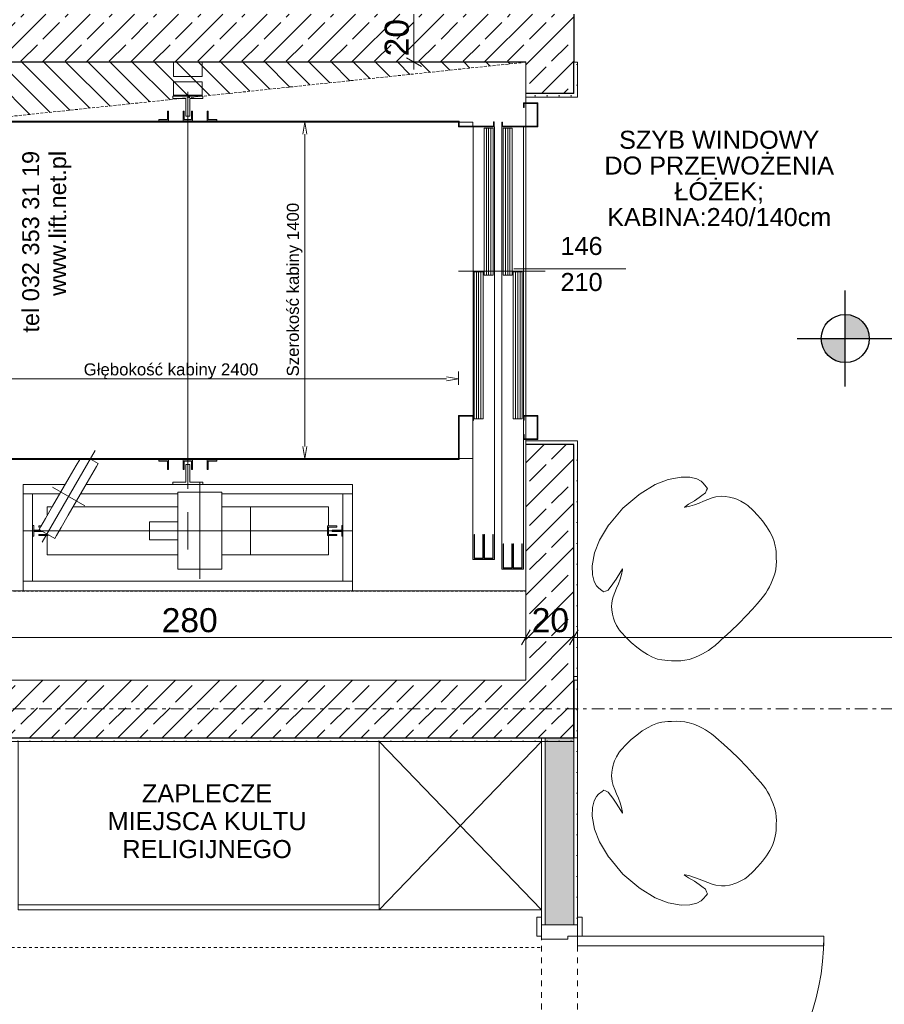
# Model space of a CAD drawing. Extents: x 100 to 2982, y 37 to 2050.
# Tile 37 of 130: x 734 to 1094, y 1070 to 1479. Entities that reach past the tile are written whole.
import ezdxf
from ezdxf.xclip import XClip

# ---------------------------------------------------------------- set-up
doc = ezdxf.new("R2010")
doc.units = 0
doc.header["$MEASUREMENT"] = 0
doc.header["$XCLIPFRAME"] = 0
for name, pattern in [('ACAD_ISO02W100', [37500, 30000, -7500]), ('ACAD_ISO10W100', [46250, 30000, -7500, 1250, -7500]), ('Przerywana', [24, 12, -12]), ('Przerywana gęsta', [9, 6, -3]), ('Przerywana krótka', [12, 6, -6]), ('Przerywana podwójnie', [54.680554, 26.458333, -10.583333, 7.055556, -10.583333])]:
    doc.linetypes.add(name, pattern=pattern)
for name, color, linetype in [('299-A Wymiary Opisy', 7, 'Continuous'), ('330-W Wyposażenie', 7, 'Continuous'), ('410-K Osie', 7, 'Continuous'), ('420-K Ściany', 7, 'Continuous'), ('460-K Stropy', 7, 'Continuous'), ('810-G Ogólne', 7, 'Continuous'), ('820-G Rysunki Obrazki', 7, 'Continuous'), ('A_ŚCIANY NOŚNE', 7, 'Continuous'), ('Drzwi ARCHICAD', 7, 'Continuous'), ('Nowe_330-W Wyposażenie', 7, 'Continuous'), ('OPIS_NPS_OKRĄG', 7, 'Continuous'), ('Znaczniki drzwi ARCHICADa', 7, 'Continuous')]:
    doc.layers.add(name, color=color, linetype=linetype)
doc.styles.add('STYL_AUTOMATYCZNY_3', font='arial.ttf')
doc.styles.add('STYL_AUTOMATYCZNY_6', font='ARIALUNI.TTF')
doc.styles.add('STYL_AUTOMATYCZNY_7', font='arial.ttf')
pattern_1 = [(0, (-18316.349, -206.5255), (0, 8.660254), [0, -5]), (0, (-18313.849, -202.195), (0, 8.660254), [0, -5])]
pattern_2 = [(45, (-18316.349, -206.526), (-9.192388, 9.192388), []), (45, (-18320.945, -201.929), (-9.192388, 9.192388), [9.75, -3.25])]

# ---------------------------------------------------------------- blocks, each defined once
blk = doc.blocks.new('Rysunek_1_1', base_point=(-18316.35, -206.53))
at = {"layer": '299-A Wymiary Opisy', "linetype": 'Continuous', "lineweight": 25}
for points in [[(1077.58, 1346.57), (1087.58, 1346.57), (1086.82, 1350.4), (1084.65, 1353.64), (1081.41, 1355.81), (1077.58, 1356.57)], [(1077.58, 1346.57), (1067.58, 1346.57), (1068.34, 1342.75), (1070.51, 1339.5), (1073.76, 1337.33), (1077.58, 1336.57)]]:
    blk.add_hatch(color=25, dxfattribs=at).paths.add_polyline_path(points)
at = {"layer": '420-K Ściany', "linetype": 'Continuous', "lineweight": 5}
h = blk.add_hatch(dxfattribs=at)
h.set_pattern_fill('Beton_zbrojony_0001', color=170, style=0, pattern_type=2)
h.set_pattern_definition(pattern_2)
h.paths.add_polyline_path([(964.8, 1481.51), (664.8, 1481.51), (664.8, 1461.51), (964.8, 1461.51)])
h = blk.add_hatch(dxfattribs=at)
h.set_pattern_fill('Beton_zbrojony_0001', color=170, style=0, pattern_type=2)
h.set_pattern_definition(pattern_2)
h.paths.add_polyline_path([(944.8, 1461.51), (944.8, 1448.51), (964.8, 1448.51), (964.8, 1461.51)])
h = blk.add_hatch(dxfattribs=at)
h.set_pattern_fill('Tynk_0001', color=180, style=0, pattern_type=2)
h.set_pattern_definition(pattern_1)
h.paths.add_polyline_path([(964.8, 1448.51), (966.3, 1448.51), (966.3, 1461.51), (964.8, 1461.51)])
h = blk.add_hatch(dxfattribs=at)
h.set_pattern_fill('Tynk_0001', color=180, style=0, pattern_type=2)
h.set_pattern_definition(pattern_1)
h.paths.add_polyline_path([(966.3, 1448.51), (964.8, 1448.51), (944.8, 1448.51), (944.8, 1447.01), (966.3, 1447.01)])
h = blk.add_hatch(dxfattribs=at)
h.set_pattern_fill('Tynk_0001', color=180, style=0, pattern_type=2)
h.set_pattern_definition(pattern_1)
h.paths.add_polyline_path([(966.3, 1304.01), (944.8, 1304.01), (944.8, 1302.51), (964.8, 1302.51), (966.3, 1302.51)])
h = blk.add_hatch(dxfattribs=at)
h.set_pattern_fill('Beton_zbrojony_0001', color=170, style=0, pattern_type=2)
h.set_pattern_definition(pattern_2)
h.paths.add_polyline_path([(944.8, 1204.51), (964.8, 1204.51), (964.8, 1302.51), (944.8, 1302.51)])
h = blk.add_hatch(dxfattribs=at)
h.set_pattern_fill('Tynk_0001', color=180, style=0, pattern_type=2)
h.set_pattern_definition(pattern_1)
h.paths.add_polyline_path([(966.3, 1302.51), (964.8, 1302.51), (964.8, 1204.51), (966.3, 1204.51)])
h = blk.add_hatch(dxfattribs=at)
h.set_pattern_fill('Beton_zbrojony_0001', color=170, style=0, pattern_type=2)
h.set_pattern_definition(pattern_2)
h.paths.add_polyline_path([(664.8, 1180.51), (964.8, 1180.51), (964.8, 1204.51), (664.8, 1204.51)])
h = blk.add_hatch(dxfattribs=at)
h.set_pattern_fill('Tynk_0001', color=180, style=0, pattern_type=2)
h.set_pattern_definition(pattern_1)
h.paths.add_polyline_path([(964.8, 1206.01), (964.8, 1204.51), (964.8, 1180.51), (966.3, 1180.51), (966.3, 1206.01)])
h = blk.add_hatch(dxfattribs=at)
h.set_pattern_fill('Tynk_0001', color=180, style=0, pattern_type=2)
h.set_pattern_definition(pattern_1)
h.paths.add_polyline_path([(640.8, 1179.01), (964.8, 1179.01), (964.8, 1180.51), (640.8, 1180.51)])
at = {"layer": '460-K Stropy', "linetype": 'Continuous', "lineweight": 13}
h = blk.add_hatch(dxfattribs=at)
h.set_pattern_fill('Cegła_zwykła_0001', color=2, style=0, pattern_type=2)
h.set_pattern_definition([(135, (-18316.349, -206.5255), (4.596194, 4.596194), [])])
h.paths.add_polyline_path([(664.8, 1241.51), (687.33, 1434.4), (944.8, 1461.51), (664.8, 1461.51)])
at = {"layer": 'A_ŚCIANY NOŚNE', "linetype": 'Continuous', "lineweight": 5}
h = blk.add_hatch(dxfattribs=at)
h.set_pattern_fill('Tynk_0001', color=180, style=0, pattern_type=2)
h.set_pattern_definition(pattern_1)
h.paths.add_polyline_path([(951.3, 1180.51), (951.3, 1102.76), (952.8, 1102.76), (952.8, 1180.51)])
at = {"layer": 'A_ŚCIANY NOŚNE', "linetype": 'Continuous', "lineweight": 13}
blk.add_hatch(color=62, dxfattribs=at).paths.add_polyline_path([(964.8, 1180.51), (952.8, 1180.51), (952.8, 1102.76), (964.8, 1102.76)])
at = {"layer": 'A_ŚCIANY NOŚNE', "linetype": 'Continuous', "lineweight": 5}
h = blk.add_hatch(dxfattribs=at)
h.set_pattern_fill('Tynk_0001', color=180, style=0, pattern_type=2)
h.set_pattern_definition(pattern_1)
h.paths.add_polyline_path([(964.8, 1102.76), (966.3, 1102.76), (966.3, 1180.51), (964.8, 1180.51)])
at = {"layer": '299-A Wymiary Opisy', "color": 85, "linetype": 'Continuous', "lineweight": 13, "ltscale": 0.2}
for p, q in [((898.28, 1461.51), (898.28, 1481.51)), ((902.97, 1461.51), (893.59, 1461.51)), ((898.28, 1458.45), (898.28, 1461.51)), ((944.8, 1217.6), (944.8, 1226.98)), ((964.8, 1217.6), (964.8, 1226.98)), ((664.8, 1222.29), (944.8, 1222.29)), ((944.8, 1222.29), (964.8, 1222.29)), ((964.8, 1222.29), (1264.8, 1222.29))]:
    blk.add_line(p, q, dxfattribs=at)
at = {"layer": '299-A Wymiary Opisy', "color": 45, "linetype": 'Continuous', "lineweight": 15, "ltscale": 0.2}
for p, q in [((895.16, 1463.31), (901.41, 1459.7)), ((946.61, 1225.41), (943, 1219.16)), ((966.61, 1225.41), (963, 1219.16))]:
    blk.add_line(p, q, dxfattribs=at)
at = {"layer": '299-A Wymiary Opisy', "color": 25, "linetype": 'Continuous', "lineweight": 25, "ltscale": 0.2}
for p, q in [((1077.58, 1326.57), (1077.58, 1366.57)), ((1057.58, 1346.57), (1097.58, 1346.57))]:
    blk.add_line(p, q, dxfattribs=at)
blk.add_circle((1077.58, 1346.57), 10, dxfattribs=at)
at = {"layer": '330-W Wyposażenie', "color": 4, "linetype": 'Continuous', "lineweight": 13, "ltscale": 0.2}
for p, q in [((951.3, 1179.01), (883.8, 1109.01)), ((883.8, 1179.01), (951.3, 1109.01)), ((883.8, 1111.01), (733.8, 1111.01))]:
    blk.add_line(p, q, dxfattribs=at)
at = {"layer": '330-W Wyposażenie', "color": 4, "linetype": 'Continuous', "lineweight": 13, "ltscale": 0.2, "flags": 128}
for points in [[(883.8, 1109.01), (733.8, 1109.01), (733.8, 1179.01), (883.8, 1179.01)], [(883.8, 1179.01), (951.3, 1179.01), (951.3, 1109.01), (883.8, 1109.01)]]:
    blk.add_lwpolyline(points, close=True, dxfattribs=at)
at = {"layer": '410-K Osie', "color": 4, "linetype": 'Przerywana podwójnie', "lineweight": 13, "ltscale": 0.2}
blk.add_line((589.42, 1192.51), (2255.56, 1192.51), dxfattribs=at)
blk.add_line((589.42, 1192.51), (2255.56, 1192.51), dxfattribs=at)
at = {"layer": '420-K Ściany', "color": 27, "linetype": 'Continuous', "lineweight": 25, "ltscale": 0.2}
for p, q in [((964.8, 1448.51), (964.8, 1461.51)), ((964.8, 1448.51), (944.8, 1448.51)), ((964.8, 1302.51), (944.8, 1302.51)), ((964.8, 1204.51), (964.8, 1302.51)), ((964.8, 1204.51), (964.8, 1180.51)), ((664.8, 1180.51), (964.8, 1180.51))]:
    blk.add_line(p, q, dxfattribs=at)
at = {"layer": '420-K Ściany', "color": 47, "linetype": 'Continuous', "lineweight": 15, "ltscale": 0.2}
for p, q in [((944.8, 1448.51), (944.8, 1447.01)), ((944.8, 1447.01), (966.3, 1447.01)), ((966.3, 1448.51), (966.3, 1447.01)), ((944.8, 1304.01), (966.3, 1304.01)), ((944.8, 1302.51), (944.8, 1304.01)), ((966.3, 1302.51), (966.3, 1304.01)), ((964.8, 1206.01), (966.3, 1206.01)), ((966.3, 1180.51), (966.3, 1206.01)), ((964.8, 1180.51), (966.3, 1180.51)), ((964.8, 1179.01), (964.8, 1180.51))]:
    blk.add_line(p, q, dxfattribs=at)
at = {"layer": '420-K Ściany', "color": 27, "linetype": 'Continuous', "lineweight": 25, "ltscale": 0.2, "flags": 128}
for points in [[(964.8, 1481.51), (964.8, 1461.51)], [(964.8, 1180.51), (964.8, 1204.51)]]:
    blk.add_lwpolyline(points, dxfattribs=at)
at = {"layer": '420-K Ściany', "color": 47, "linetype": 'Continuous', "lineweight": 15, "ltscale": 0.2, "flags": 128}
for points in [[(664.8, 1461.51), (944.8, 1461.51)], [(944.8, 1461.51), (944.8, 1448.51)], [(966.3, 1461.51), (964.8, 1461.51)], [(966.3, 1448.51), (966.3, 1461.51)], [(944.8, 1302.51), (944.8, 1204.51)], [(966.3, 1204.51), (966.3, 1302.51)], [(944.8, 1204.51), (664.8, 1204.51)], [(966.3, 1204.51), (964.8, 1204.51)], [(640.8, 1179.01), (964.8, 1179.01)]]:
    blk.add_lwpolyline(points, dxfattribs=at)
at = {"layer": '460-K Stropy', "color": 1, "linetype": 'Przerywana gęsta', "lineweight": 13, "ltscale": 0.2, "flags": 128}
for points in [[(944.8, 1461.51), (664.8, 1461.51), (664.8, 1241.51), (944.8, 1241.51)], [(664.8, 1241.51), (687.33, 1434.4), (944.8, 1461.51), (664.8, 1461.51)]]:
    blk.add_lwpolyline(points, close=True, dxfattribs=at)
at = {"layer": '820-G Rysunki Obrazki', "color": 7, "linetype": 'Continuous', "lineweight": 13, "ltscale": 0.2}
for p, q in [((664.8, 1461.62), (798.3, 1461.62)), ((944.8, 1461.62), (664.8, 1461.62)), ((798.3, 1455.62), (798.3, 1461.62)), ((798.3, 1461.62), (810.3, 1461.62)), ((810.3, 1461.62), (944.8, 1461.62)), ((810.3, 1461.62), (810.3, 1455.62)), ((944.8, 1461.62), (944.8, 1444.62)), ((944.8, 1448.62), (944.8, 1461.62)), ((810.3, 1455.62), (798.3, 1455.62)), ((798.3, 1447.82), (798.3, 1453.32)), ((798.3, 1453.32), (810.3, 1453.32)), ((810.3, 1453.32), (810.3, 1447.82)), ((798.05, 1446.42), (798.05, 1447.32)), ((798.05, 1447.32), (810.55, 1447.32)), ((803.5, 1446.42), (798.05, 1446.42)), ((810.3, 1447.82), (798.3, 1447.82)), ((798.3, 1447.32), (798.3, 1447.82)), ((798.3, 1447.82), (810.3, 1447.82)), ((810.3, 1447.32), (798.3, 1447.32)), ((803.5, 1439.12), (803.5, 1446.42)), ((805.1, 1446.42), (805.1, 1439.12)), ((810.55, 1446.42), (805.1, 1446.42)), ((810.3, 1447.82), (810.3, 1447.32)), ((810.55, 1447.32), (810.55, 1446.42)), ((944.8, 1444.62), (944.8, 1448.62)), ((943.8, 1444.62), (949.8, 1444.62)), ((943.8, 1442.62), (943.8, 1444.62)), ((944.1, 1442.62), (943.8, 1442.62)), ((949.5, 1444.32), (944.1, 1444.32)), ((944.1, 1444.32), (944.1, 1442.62)), ((944.8, 1444.32), (944.8, 1434.92)), ((944.8, 1434.92), (944.8, 1444.32)), ((949.5, 1434.92), (949.5, 1444.32)), ((949.8, 1444.62), (949.8, 1434.62)), ((792.3, 1437.12), (792.3, 1437.62)), ((792.3, 1437.62), (795.8, 1437.62)), ((795.8, 1437.62), (795.8, 1441.12)), ((795.8, 1441.12), (796.3, 1441.12)), ((796.3, 1441.12), (796.3, 1437.12)), ((802.3, 1437.12), (802.3, 1441.12)), ((802.3, 1441.12), (802.8, 1441.12)), ((802.8, 1441.12), (802.8, 1437.62)), ((802.8, 1437.62), (805.8, 1437.62)), ((805.1, 1439.12), (803.5, 1439.12)), ((805.8, 1437.62), (805.8, 1441.12)), ((805.8, 1441.12), (806.3, 1441.12)), ((806.3, 1441.12), (806.3, 1437.12)), ((812.3, 1437.12), (812.3, 1441.12)), ((812.3, 1441.12), (812.8, 1441.12)), ((812.8, 1441.12), (812.8, 1437.62)), ((812.8, 1437.62), (816.3, 1437.62)), ((816.3, 1437.62), (816.3, 1437.12)), ((676.5, 1436.92), (917.1, 1436.92)), ((917.1, 1436.62), (676.8, 1436.62)), ((796.3, 1437.12), (792.3, 1437.12)), ((792.3, 1437.12), (796.3, 1437.12)), ((792.3, 1436.92), (792.3, 1437.12)), ((796.3, 1437.12), (796.3, 1436.92)), ((806.3, 1437.12), (802.3, 1437.12)), ((816.3, 1437.12), (812.3, 1437.12)), ((812.3, 1437.12), (816.3, 1437.12)), ((812.3, 1436.92), (812.3, 1437.12)), ((816.3, 1437.12), (816.3, 1436.92)), ((916.8, 1434.62), (916.8, 1436.62)), ((916.8, 1436.62), (917.1, 1436.62)), ((931.6, 1434.62), (916.8, 1434.62)), ((917.1, 1436.92), (917.1, 1436.62)), ((917.1, 1436.62), (917.1, 1434.92)), ((917.1, 1436.62), (922.8, 1436.62)), ((917.1, 1434.92), (931.3, 1434.92)), ((922.8, 1436.62), (922.8, 1434.92)), ((922.95, 1434.62), (922.95, 1314.62)), ((922.95, 1434.62), (931.8, 1434.62)), ((927.5, 1372.88), (927.5, 1434.12)), ((927.5, 1434.12), (931.2, 1434.12)), ((931.2, 1434.12), (931.2, 1372.88)), ((931.3, 1434.92), (931.3, 1436.77)), ((931.3, 1436.77), (931.6, 1436.77)), ((931.6, 1436.77), (931.6, 1434.62)), ((931.8, 1434.62), (931.8, 1254.62)), ((934.8, 1434.62), (934.8, 1436.62)), ((934.8, 1436.62), (935.1, 1436.62)), ((934.8, 1250.62), (934.8, 1434.62)), ((934.8, 1434.62), (943.8, 1434.62)), ((949.8, 1434.62), (934.8, 1434.62)), ((935.1, 1436.62), (935.1, 1434.92)), ((935.1, 1434.92), (949.5, 1434.92)), ((935.4, 1372.88), (935.4, 1434.12)), ((935.4, 1434.12), (939.1, 1434.12)), ((939.1, 1434.12), (939.1, 1372.88)), ((943.8, 1434.62), (943.8, 1250.62)), ((944.8, 1434.62), (944.8, 1314.62)), ((944.8, 1314.62), (944.8, 1434.62)), ((923.3, 1313.13), (923.3, 1374.37)), ((923.3, 1374.37), (927, 1374.37)), ((927, 1374.37), (927, 1313.13)), ((931.2, 1372.88), (927.5, 1372.88)), ((939.1, 1372.88), (935.4, 1372.88)), ((939.6, 1313.13), (939.6, 1374.37)), ((939.6, 1374.37), (943.3, 1374.37)), ((943.3, 1374.37), (943.3, 1313.13)), ((916.8, 1314.62), (923.1, 1314.62)), ((916.8, 1296.62), (916.8, 1314.62)), ((923.1, 1314.62), (923.1, 1312.47)), ((943.8, 1314.62), (949.8, 1314.62)), ((943.8, 1312.62), (943.8, 1314.62)), ((949.8, 1314.62), (949.8, 1304.62)), ((922.8, 1314.32), (917.1, 1314.32)), ((917.1, 1314.32), (917.1, 1296.32)), ((922.8, 1312.47), (922.8, 1314.32)), ((922.8, 1314.32), (922.8, 1296.62)), ((923.1, 1312.47), (922.8, 1312.47)), ((922.8, 1254.62), (922.8, 1312.47)), ((927, 1313.13), (923.3, 1313.13)), ((943.3, 1313.13), (939.6, 1313.13)), ((944.1, 1312.62), (943.8, 1312.62)), ((949.5, 1314.32), (944.1, 1314.32)), ((944.1, 1314.32), (944.1, 1312.62)), ((944.8, 1314.32), (944.8, 1304.92)), ((944.8, 1304.92), (944.8, 1314.32)), ((949.5, 1304.92), (949.5, 1314.32)), ((943.8, 1304.62), (943.8, 1306.62)), ((943.8, 1306.62), (944.1, 1306.62)), ((944.1, 1306.62), (944.1, 1304.92)), ((949.8, 1304.62), (943.8, 1304.62)), ((944.1, 1304.92), (949.5, 1304.92)), ((944.8, 1304.62), (944.8, 1241.62)), ((944.8, 1302.62), (944.8, 1304.62)), ((944.8, 1241.62), (944.8, 1302.62)), ((917.1, 1296.32), (676.5, 1296.32)), ((676.8, 1296.62), (916.8, 1296.62)), ((757.92, 1293.78), (759.38, 1296.32)), ((764.07, 1296.32), (767.05, 1294.6)), ((767.05, 1294.6), (766.36, 1293.41)), ((792.3, 1296.12), (792.3, 1296.32)), ((792.3, 1296.12), (796.3, 1296.12)), ((792.3, 1295.62), (792.3, 1296.12)), ((796.3, 1296.12), (792.3, 1296.12)), ((795.8, 1295.62), (792.3, 1295.62)), ((795.8, 1292.12), (795.8, 1295.62)), ((796.3, 1296.32), (796.3, 1296.12)), ((796.3, 1296.12), (796.3, 1292.12)), ((802.3, 1292.12), (802.3, 1296.12)), ((802.3, 1296.12), (806.3, 1296.12)), ((802.8, 1295.62), (802.8, 1292.12)), ((805.8, 1295.62), (802.8, 1295.62)), ((803.5, 1286.82), (803.5, 1294.12)), ((803.5, 1294.12), (805.1, 1294.12)), ((805.1, 1294.12), (805.1, 1286.82)), ((805.8, 1292.12), (805.8, 1295.62)), ((806.3, 1296.12), (806.3, 1292.12)), ((812.3, 1296.12), (812.3, 1296.32)), ((812.3, 1296.12), (816.3, 1296.12)), ((812.3, 1292.12), (812.3, 1296.12)), ((816.3, 1296.12), (812.3, 1296.12)), ((816.3, 1295.62), (812.8, 1295.62)), ((812.8, 1295.62), (812.8, 1292.12)), ((816.3, 1296.32), (816.3, 1296.12)), ((816.3, 1296.12), (816.3, 1295.62)), ((922.8, 1296.62), (917.1, 1296.62)), ((755, 1288.73), (757.92, 1293.78)), ((764.41, 1290.03), (761.49, 1284.98)), ((766.36, 1293.41), (764.41, 1290.03)), ((796.3, 1292.12), (795.8, 1292.12)), ((802.8, 1292.12), (802.3, 1292.12)), ((806.3, 1292.12), (805.8, 1292.12)), ((812.8, 1292.12), (812.3, 1292.12)), ((735.8, 1281.92), (735.8, 1285.92)), ((735.8, 1285.92), (753.38, 1285.92)), ((751.55, 1282.76), (755, 1288.73)), ((762.04, 1285.92), (872.8, 1285.92)), ((798.05, 1285.92), (798.05, 1286.82)), ((798.05, 1286.82), (803.5, 1286.82)), ((810.55, 1285.92), (798.05, 1285.92)), ((805.1, 1286.82), (810.55, 1286.82)), ((810.55, 1286.82), (810.55, 1285.92)), ((872.8, 1285.92), (872.8, 1281.92)), ((751.07, 1281.92), (735.8, 1281.92)), ((735.8, 1245.62), (735.8, 1281.92)), ((739.8, 1281.92), (739.8, 1245.62)), ((748.11, 1276.8), (751.55, 1282.76)), ((761.49, 1284.98), (758.05, 1279.01)), ((800.2, 1281.92), (759.73, 1281.92)), ((800.2, 1281.4), (800.2, 1282.62)), ((800.2, 1282.62), (818.4, 1282.62)), ((818.4, 1282.62), (818.4, 1281.4)), ((872.8, 1281.92), (818.4, 1281.92)), ((868.8, 1245.62), (868.8, 1281.92)), ((872.8, 1281.92), (872.8, 1245.62)), ((758.05, 1279.01), (754.61, 1273.05)), ((800.2, 1277.94), (800.2, 1281.4)), ((800.2, 1272.74), (800.2, 1277.94)), ((818.4, 1281.4), (818.4, 1277.94)), ((818.4, 1277.94), (818.4, 1272.74)), ((745.19, 1271.74), (748.11, 1276.8)), ((745.8, 1272.8), (745.8, 1276.62)), ((745.8, 1276.62), (748.01, 1276.62)), ((756.67, 1276.62), (800.2, 1276.62)), ((818.4, 1276.62), (830.3, 1276.62)), ((830.3, 1276.62), (862.8, 1276.62)), ((830.3, 1276.62), (830.3, 1256.62)), ((862.8, 1276.62), (862.8, 1268.62)), ((743.24, 1268.36), (745.19, 1271.74)), ((754.61, 1273.05), (751.69, 1267.99)), ((788.3, 1270.37), (789.52, 1270.37)), ((788.3, 1262.87), (788.3, 1270.37)), ((789.52, 1270.37), (792.99, 1270.37)), ((792.99, 1270.37), (798.18, 1270.37)), ((798.18, 1270.37), (800.2, 1270.37)), ((800.2, 1266.62), (800.2, 1272.74)), ((818.4, 1272.74), (818.4, 1266.62)), ((739.8, 1264.37), (739.8, 1268.87)), ((739.8, 1268.87), (740.3, 1268.87)), ((740.3, 1268.87), (740.3, 1266.87)), ((740.3, 1266.87), (743.07, 1266.87)), ((743.94, 1266.37), (740.3, 1266.37)), ((740.3, 1266.37), (740.3, 1264.37)), ((742.3, 1268.12), (742.3, 1268.62)), ((742.3, 1268.62), (743.39, 1268.62)), ((743.1, 1268.12), (742.3, 1268.12)), ((742.55, 1267.17), (743.24, 1268.36)), ((749.05, 1263.42), (742.55, 1267.17)), ((751.69, 1267.99), (749.73, 1264.61)), ((800.2, 1260.5), (800.2, 1266.62)), ((818.4, 1266.62), (818.4, 1260.5)), ((862.3, 1268.62), (866.3, 1268.62)), ((862.3, 1264.62), (862.3, 1268.62)), ((866.3, 1268.12), (862.8, 1268.12)), ((862.8, 1268.12), (862.8, 1265.12)), ((864.3, 1266.37), (864.3, 1266.87)), ((864.3, 1266.87), (868.3, 1266.87)), ((868.3, 1266.37), (864.3, 1266.37)), ((866.3, 1268.62), (866.3, 1268.12)), ((868.3, 1266.87), (868.3, 1268.87)), ((868.3, 1268.87), (868.8, 1268.87)), ((868.3, 1264.37), (868.3, 1266.37)), ((868.8, 1268.87), (868.8, 1264.37)), ((740.3, 1264.37), (739.8, 1264.37)), ((742.3, 1264.62), (742.3, 1265.12)), ((742.3, 1265.12), (745.8, 1265.12)), ((746.3, 1264.62), (742.3, 1264.62)), ((745.8, 1265.12), (745.8, 1265.3)), ((745.8, 1256.62), (745.8, 1264.62)), ((746.3, 1265.01), (746.3, 1264.62)), ((749.73, 1264.61), (749.05, 1263.42)), ((789.52, 1262.87), (788.3, 1262.87)), ((792.99, 1262.87), (789.52, 1262.87)), ((798.18, 1262.87), (792.99, 1262.87)), ((800.2, 1262.87), (798.18, 1262.87)), ((866.3, 1264.62), (862.3, 1264.62)), ((862.8, 1265.12), (866.3, 1265.12)), ((862.8, 1264.62), (862.8, 1256.62)), ((866.3, 1265.12), (866.3, 1264.62)), ((868.8, 1264.37), (868.3, 1264.37)), ((800.2, 1255.31), (800.2, 1260.5)), ((818.4, 1260.5), (818.4, 1255.31)), ((800.2, 1256.62), (745.8, 1256.62)), ((800.2, 1251.84), (800.2, 1255.31)), ((830.3, 1256.62), (818.4, 1256.62)), ((818.4, 1255.31), (818.4, 1251.84)), ((862.8, 1256.62), (830.3, 1256.62)), ((931.8, 1254.62), (922.8, 1254.62)), ((800.2, 1250.62), (800.2, 1251.84)), ((818.4, 1250.62), (800.2, 1250.62)), ((818.4, 1251.84), (818.4, 1250.62)), ((943.8, 1250.62), (934.8, 1250.62)), ((735.8, 1241.62), (735.8, 1245.62)), ((735.8, 1245.62), (872.8, 1245.62)), ((872.8, 1245.62), (872.8, 1241.62)), ((735.8, 1241.62), (664.8, 1241.62)), ((664.8, 1241.62), (944.8, 1241.62)), ((872.8, 1241.62), (735.8, 1241.62)), ((944.8, 1241.62), (872.8, 1241.62))]:
    blk.add_line(p, q, dxfattribs=at)
at = {"layer": '820-G Rysunki Obrazki', "color": 6, "linetype": 'ACAD_ISO10W100', "lineweight": 13, "ltscale": 0.2}
for p, q in [((804.3, 1449.22), (804.3, 1284.02)), ((916.8, 1374.62), (952.8, 1374.62)), ((765.8, 1299.94), (743.8, 1261.83)), ((809.3, 1246.62), (809.3, 1286.62)), ((761.51, 1277.01), (748.09, 1284.76)), ((804.3, 1274.37), (804.3, 1258.87)), ((872.55, 1266.62), (736.05, 1266.62)), ((784.3, 1266.62), (796.2, 1266.62)), ((796.2, 1266.62), (822.4, 1266.62)), ((822.4, 1266.62), (824.3, 1266.62))]:
    blk.add_line(p, q, dxfattribs=at)
at = {"layer": '820-G Rysunki Obrazki', "color": 1, "linetype": 'Continuous', "lineweight": 13, "ltscale": 0.2}
for p, q in [((849.95, 1436.62), (855.45, 1436.62)), ((852.95, 1436.62), (852.12, 1431.62)), ((853.78, 1431.62), (852.95, 1436.62)), ((852.95, 1301.62), (852.95, 1431.62)), ((916.8, 1332.85), (916.8, 1327.35)), ((681.8, 1329.85), (911.8, 1329.85)), ((916.8, 1329.85), (911.8, 1330.69)), ((911.8, 1329.02), (916.8, 1329.85)), ((852.12, 1301.62), (852.95, 1296.62)), ((852.95, 1296.62), (853.78, 1301.62)), ((849.95, 1296.62), (855.45, 1296.62))]:
    blk.add_line(p, q, dxfattribs=at)
at = {"layer": '820-G Rysunki Obrazki', "color": 3, "linetype": 'Continuous', "lineweight": 13, "ltscale": 0.2}
for p, q in [((928.43, 1434.12), (928.43, 1372.87)), ((929.35, 1434.12), (929.35, 1372.87)), ((930.28, 1434.12), (930.28, 1372.87)), ((936.33, 1434.12), (936.33, 1372.87)), ((937.25, 1434.12), (937.25, 1372.87)), ((938.18, 1434.12), (938.18, 1372.87)), ((924.23, 1374.37), (924.23, 1313.12)), ((925.15, 1374.37), (925.15, 1313.12)), ((926.08, 1374.37), (926.08, 1313.12)), ((940.53, 1374.37), (940.53, 1313.12)), ((941.45, 1374.37), (941.45, 1313.12)), ((942.38, 1374.37), (942.38, 1313.12)), ((944.9, 1302.62), (944.8, 1302.52))]:
    blk.add_line(p, q, dxfattribs=at)
at = {"layer": '820-G Rysunki Obrazki', "color": 5, "linetype": 'ACAD_ISO02W100', "lineweight": 13, "ltscale": 0.2}
for p, q in [((923.3, 1255.12), (923.3, 1265.12)), ((923.3, 1265.12), (923.4, 1265.12)), ((923.4, 1265.12), (923.4, 1255.22)), ((926.9, 1255.22), (926.9, 1265.12)), ((926.9, 1265.12), (927, 1265.12)), ((927, 1265.12), (927, 1255.12)), ((927.5, 1255.12), (927.5, 1265.12)), ((927.5, 1265.12), (927.6, 1265.12)), ((927.6, 1265.12), (927.6, 1255.22)), ((931.1, 1255.22), (931.1, 1265.12)), ((931.1, 1265.12), (931.2, 1265.12)), ((931.2, 1265.12), (931.2, 1255.12)), ((935.4, 1251.12), (935.4, 1261.12)), ((935.4, 1261.12), (935.5, 1261.12)), ((935.5, 1261.12), (935.5, 1251.22)), ((939, 1251.22), (939, 1261.12)), ((939, 1261.12), (939.1, 1261.12)), ((939.1, 1261.12), (939.1, 1251.12)), ((939.6, 1251.12), (939.6, 1261.12)), ((939.6, 1261.12), (939.7, 1261.12)), ((939.7, 1261.12), (939.7, 1251.22)), ((943.2, 1251.22), (943.2, 1261.12)), ((943.2, 1261.12), (943.3, 1261.12)), ((943.3, 1261.12), (943.3, 1251.12)), ((927, 1255.12), (923.3, 1255.12)), ((923.4, 1255.22), (926.9, 1255.22)), ((931.2, 1255.12), (927.5, 1255.12)), ((927.6, 1255.22), (931.1, 1255.22)), ((939.1, 1251.12), (935.4, 1251.12)), ((935.5, 1251.22), (939, 1251.22)), ((943.3, 1251.12), (939.6, 1251.12)), ((939.7, 1251.22), (943.2, 1251.22))]:
    blk.add_line(p, q, dxfattribs=at)
at = {"layer": 'A_ŚCIANY NOŚNE', "color": 67, "linetype": 'Continuous', "lineweight": 13, "ltscale": 0.2}
for p, q in [((952.8, 1180.51), (952.8, 1102.76)), ((964.8, 1102.76), (964.8, 1180.51))]:
    blk.add_line(p, q, dxfattribs=at)
at = {"layer": 'A_ŚCIANY NOŚNE', "color": 47, "linetype": 'Continuous', "lineweight": 15, "ltscale": 0.2}
for p, q in [((951.3, 1102.76), (951.3, 1105.96)), ((966.3, 1102.76), (966.3, 1105.96)), ((952.8, 1102.76), (951.3, 1102.76)), ((964.8, 1102.76), (952.8, 1102.76)), ((966.3, 1102.76), (964.8, 1102.76))]:
    blk.add_line(p, q, dxfattribs=at)
at = {"layer": 'A_ŚCIANY NOŚNE', "color": 47, "linetype": 'Continuous', "lineweight": 15, "ltscale": 0.2, "flags": 128}
for points in [[(951.3, 1180.51), (951.3, 1102.76)], [(966.3, 1180.51), (951.3, 1180.51)], [(966.3, 1102.76), (966.3, 1180.51)]]:
    blk.add_lwpolyline(points, dxfattribs=at)
at = {"layer": 'Drzwi ARCHICAD', "color": 47, "linetype": 'Continuous', "lineweight": 15, "ltscale": 0.2}
for p, q in [((944.8, 1447.01), (966.3, 1447.01)), ((966.3, 1448.51), (966.3, 1447.01)), ((944.8, 1304.01), (966.3, 1304.01)), ((966.3, 1302.51), (966.3, 1304.01)), ((964.8, 1206.01), (966.3, 1206.01)), ((966.3, 1180.51), (966.3, 1206.01)), ((964.8, 1179.01), (964.8, 1180.51)), ((951.3, 1102.76), (951.3, 1105.96)), ((951.3, 1102.76), (951.3, 1105.96)), ((966.3, 1102.76), (966.3, 1105.96)), ((966.3, 1102.76), (966.3, 1105.96)), ((952.8, 1102.76), (951.3, 1102.76)), ((952.8, 1102.76), (951.3, 1102.76)), ((964.8, 1102.76), (952.8, 1102.76)), ((964.8, 1102.76), (952.8, 1102.76)), ((966.3, 1102.76), (964.8, 1102.76)), ((966.3, 1102.76), (964.8, 1102.76))]:
    blk.add_line(p, q, dxfattribs=at)
at = {"layer": 'Drzwi ARCHICAD', "color": 3, "linetype": 'Continuous', "lineweight": 13, "ltscale": 0.2}
for p, q in [((951.3, 1105.96), (949.4, 1105.96)), ((949.4, 1105.96), (949.4, 1097.96)), ((951.3, 1097.96), (951.3, 1105.96)), ((968.2, 1105.96), (966.3, 1105.96)), ((966.3, 1105.96), (966.3, 1097.96)), ((968.2, 1097.96), (968.2, 1105.96)), ((949.4, 1097.96), (951.3, 1097.96)), ((966.3, 1097.96), (968.2, 1097.96)), ((1068.7, 1097.96), (966.3, 1097.96)), ((966.3, 1097.96), (966.3, 1093.96)), ((1068.7, 1093.96), (1068.7, 1097.96)), ((966.3, 1093.96), (1068.7, 1093.96))]:
    blk.add_line(p, q, dxfattribs=at)
at = {"layer": 'Drzwi ARCHICAD', "color": 3, "linetype": 'Przerywana', "lineweight": 13, "ltscale": 0.2}
for p, q in [((951.3, 990.76), (951.3, 1102.76)), ((966.3, 990.76), (966.3, 1102.76))]:
    blk.add_line(p, q, dxfattribs=at)
at = {"layer": 'Drzwi ARCHICAD', "color": 23, "linetype": 'Continuous', "lineweight": 15, "ltscale": 0.2}
for p, q in [((951.3, 1102.76), (966.3, 1102.76)), ((951.3, 1096.76), (951.3, 1102.76)), ((966.3, 1102.76), (966.3, 1097.96)), ((966.3, 1097.96), (962.3, 1097.96)), ((962.3, 1097.96), (962.3, 1096.76)), ((962.3, 1096.76), (951.3, 1096.76))]:
    blk.add_line(p, q, dxfattribs=at)
at = {"layer": 'Drzwi ARCHICAD', "color": 3, "linetype": 'Continuous', "lineweight": 13, "ltscale": 0.2}
blk.add_arc((966.3, 1097.96), 102.4, 270, 0, dxfattribs=at)
at = {"layer": 'Nowe_330-W Wyposażenie', "color": 4, "linetype": 'Continuous', "lineweight": 13, "ltscale": 0.2, "flags": 128}
for points in [[(984.98, 1250.4), (984.57, 1248.42), (983.96, 1246.48), (983.25, 1244.56), (982.49, 1242.71), (981.77, 1240.91), (981.16, 1239.2), (980.74, 1237.58), (980.6, 1236.31), (980.46, 1235.32), (980.48, 1233.73), (980.78, 1232), (981.1, 1230.84), (981.3, 1230.21), (981.72, 1229.01), (982.52, 1227.25), (983.42, 1225.67), (983.64, 1225.36), (984.37, 1224.38), (986.45, 1222.17), (988.6, 1220.15), (990.87, 1218.25), (993.2, 1216.56), (995.36, 1215.22), (997.52, 1214.07), (999.55, 1213.28), (1001.39, 1212.92), (1002.54, 1212.78), (1003.84, 1212.65), (1005.28, 1212.55), (1007.63, 1212.49), (1009.22, 1212.54), (1010.91, 1212.74), (1012.7, 1213.12), (1014.59, 1213.74), (1016.57, 1214.62), (1018.17, 1215.38), (1019.52, 1216.1), (1020.76, 1216.87), (1022.02, 1217.78), (1023.44, 1218.95), (1025.14, 1220.46), (1025.81, 1221.09), (1027.27, 1222.38), (1029.95, 1224.86), (1033.3, 1228.01), (1036.47, 1231.38), (1038.97, 1234.08), (1040.95, 1236.27), (1042.47, 1237.98), (1043.63, 1239.4), (1044.55, 1240.66), (1045.32, 1241.9), (1046.04, 1243.26), (1046.81, 1244.86), (1047.67, 1246.86), (1048.28, 1248.76), (1048.67, 1250.56), (1048.88, 1252.25), (1048.95, 1253.84), (1048.9, 1255.12), (1048.9, 1256.33), (1048.8, 1257.79), (1048.66, 1259.09), (1048.5, 1260.24), (1048.09, 1262.1), (1047.29, 1264.12), (1046.21, 1266.2), (1044.82, 1268.46), (1043.15, 1270.72), (1041.27, 1272.92), (1039.26, 1275.01), (1037.07, 1277.08), (1035.78, 1278.03), (1034.2, 1278.93), (1032.44, 1279.73), (1031.23, 1280.14), (1030.6, 1280.34), (1029.43, 1280.65), (1027.69, 1280.94), (1026.1, 1280.96), (1023.84, 1280.68), (1022.22, 1280.26), (1020.51, 1279.65), (1018.71, 1278.93), (1016.86, 1278.17), (1014.95, 1277.46), (1013, 1276.86), (1011.02, 1276.44), (1010.65, 1276.42), (1011.11, 1276.74), (1012.46, 1277.64), (1014.85, 1279.07), (1016.91, 1280.4), (1017.99, 1281.24), (1019.44, 1282.34), (1019.92, 1283.45), (1020.27, 1284.25), (1019.76, 1284.96), (1018.53, 1286.41), (1017.66, 1287.26), (1015.82, 1288.22), (1013.03, 1288.92), (1009.33, 1288.98), (1003.9, 1287.98), (998.57, 1285.89), (992.35, 1282.04), (991.82, 1281.63), (985.14, 1276.06), (979.55, 1269.38), (979.22, 1268.91), (975.37, 1262.7), (973.3, 1257.4), (972.38, 1252.04), (972.46, 1248.35), (973.17, 1245.58), (974.15, 1243.75), (975.01, 1242.89), (976.46, 1241.67), (977.18, 1241.16), (977.98, 1241.5), (979.08, 1241.98), (981.01, 1244.49), (982.34, 1246.56), (984.24, 1249.62), (985.01, 1250.73)], [(984.98, 1149.5), (984.57, 1151.48), (983.96, 1153.43), (983.25, 1155.34), (982.49, 1157.2), (981.77, 1158.99), (981.16, 1160.7), (980.74, 1162.32), (980.6, 1163.6), (980.46, 1164.59), (980.48, 1166.17), (980.78, 1167.9), (981.1, 1169.07), (981.3, 1169.7), (981.72, 1170.9), (982.52, 1172.66), (983.42, 1174.23), (983.64, 1174.54), (984.37, 1175.52), (986.45, 1177.73), (988.6, 1179.76), (990.87, 1181.66), (993.2, 1183.35), (995.36, 1184.68), (997.52, 1185.83), (999.55, 1186.62), (1001.39, 1186.98), (1002.54, 1187.12), (1003.84, 1187.26), (1005.28, 1187.36), (1007.63, 1187.41), (1009.22, 1187.36), (1010.91, 1187.17), (1012.7, 1186.78), (1014.59, 1186.17), (1016.57, 1185.29), (1018.17, 1184.52), (1019.52, 1183.8), (1020.76, 1183.04), (1022.02, 1182.12), (1023.44, 1180.95), (1025.14, 1179.44), (1025.81, 1178.82), (1027.27, 1177.52), (1029.95, 1175.05), (1033.3, 1171.9), (1036.47, 1168.53), (1038.97, 1165.82), (1040.95, 1163.63), (1042.47, 1161.93), (1043.63, 1160.51), (1044.55, 1159.24), (1045.32, 1158), (1046.04, 1156.65), (1046.81, 1155.05), (1047.67, 1153.04), (1048.28, 1151.14), (1048.67, 1149.34), (1048.88, 1147.65), (1048.95, 1146.07), (1048.9, 1144.79), (1048.9, 1143.57), (1048.8, 1142.12), (1048.66, 1140.81), (1048.5, 1139.66), (1048.09, 1137.8), (1047.29, 1135.78), (1046.21, 1133.7), (1044.82, 1131.44), (1043.15, 1129.18), (1041.27, 1126.98), (1039.26, 1124.9), (1037.07, 1122.82), (1035.78, 1121.88), (1034.2, 1120.97), (1032.44, 1120.18), (1031.23, 1119.77), (1030.6, 1119.56), (1029.43, 1119.25), (1027.69, 1118.96), (1026.1, 1118.95), (1023.84, 1119.22), (1022.22, 1119.65), (1020.51, 1120.26), (1018.71, 1120.98), (1016.86, 1121.73), (1014.95, 1122.45), (1013, 1123.05), (1011.02, 1123.46), (1010.65, 1123.49), (1011.11, 1123.16), (1012.46, 1122.27), (1014.85, 1120.84), (1016.91, 1119.51), (1017.99, 1118.66), (1019.44, 1117.56), (1019.92, 1116.46), (1020.27, 1115.66), (1019.76, 1114.94), (1018.53, 1113.5), (1017.66, 1112.64), (1015.82, 1111.68), (1013.03, 1110.99), (1009.33, 1110.92), (1003.9, 1111.92), (998.57, 1114.01), (992.35, 1117.87), (991.82, 1118.27), (985.14, 1123.84), (979.55, 1130.53), (979.22, 1130.99), (975.37, 1137.2), (973.3, 1142.51), (972.38, 1147.86), (972.46, 1151.55), (973.17, 1154.32), (974.15, 1156.15), (975.01, 1157.01), (976.46, 1158.24), (977.18, 1158.75), (977.98, 1158.4), (979.08, 1157.92), (981.01, 1155.41), (982.34, 1153.35), (984.24, 1150.28), (985.01, 1149.17)]]:
    blk.add_lwpolyline(points, close=True, dxfattribs=at)
at = {"layer": 'OPIS_NPS_OKRĄG', "color": 78, "linetype": 'Przerywana krótka', "lineweight": 13, "ltscale": 0.2}
blk.add_line((666.3, 1093.27), (951.3, 1093.27), dxfattribs=at)
at = {"layer": 'Znaczniki drzwi ARCHICADa', "color": 45, "linetype": 'Continuous', "lineweight": 15, "ltscale": 0.2}
blk.add_line((986.3, 1375.51), (939.8, 1375.51), dxfattribs=at)
at = {"layer": '299-A Wymiary Opisy', "color": 46, "linetype": 'Continuous', "lineweight": 15, "insert": (896.28, 1463.92), "char_height": 10, "width": 15.1772, "attachment_point": 7, "rotation": 90, "style": 'STYL_AUTOMATYCZNY_7'}
blk.add_mtext('\\A1;{\\pql;\\fArial|b0|i0|c0|p38;20}', dxfattribs=at)
at = {"layer": '299-A Wymiary Opisy', "color": 46, "linetype": 'Continuous', "lineweight": 15, "char_height": 10, "attachment_point": 7, "style": 'STYL_AUTOMATYCZNY_7'}
for s, insert, width in [('\\A1;{\\pql;\\fArial|b0|i0|c0|p38;280}', (793.42, 1224.29), 22.7658), ('\\A1;{\\pql;\\fArial|b0|i0|c0|p38;20}', (947.21, 1224.29), 15.1772)]:
    blk.add_mtext(s, dxfattribs=dict(at, insert=insert, width=width))
at = {"layer": '810-G Ogólne', "color": 20, "linetype": 'Continuous', "lineweight": 13, "insert": (1025.19, 1433), "char_height": 7.5, "width": 96.0443, "attachment_point": 2, "line_spacing_factor": 0.857214, "style": 'STYL_AUTOMATYCZNY_7'}
blk.add_mtext('\\A1;{\\pqc;\\fArial|b0|i0|c0|p38;SZYB WINDOWY\\P\\pqc;\\fArial|b0|i0|c0|p38;DO PRZEWOŻENIA ŁÓŻEK;\\P\\pqc;\\fArial|b0|i0|c0|p38;KABINA:\\fArial|b0|i0|c0|p38;240/140cm}', dxfattribs=at)
at = {"layer": '810-G Ogólne', "color": 1, "linetype": 'Continuous', "lineweight": 13, "insert": (812.3, 1161.21), "char_height": 7.5, "width": 96.0443, "attachment_point": 2, "line_spacing_factor": 0.9285, "style": 'STYL_AUTOMATYCZNY_7'}
blk.add_mtext('\\A1;{\\pqc;\\fArial|b0|i0|c0|p38;ZAPLECZE\\P\\pqc;\\fArial|b0|i0|c0|p38;MIEJSCA KULTU RELIGIJNEGO}', dxfattribs=at)
at = {"layer": '820-G Rysunki Obrazki', "color": 7, "linetype": 'Continuous', "lineweight": 13, "char_height": 7, "attachment_point": 9, "rotation": 90, "style": 'STYL_AUTOMATYCZNY_6'}
for s, insert in [('\\A1;{\\pqr;\\fArial Unicode MS|b0|i0|c238|p34;tel 032 353 31 19}', (742.59, 1424.61)), ('\\A1;{\\pqr;\\fArial Unicode MS|b0|i0|c238|p34;www.lift.net.pl}', (755.82, 1424.61))]:
    blk.add_mtext(s, dxfattribs=dict(at, insert=insert))
at = {"layer": '820-G Rysunki Obrazki', "color": 5, "linetype": 'Continuous', "lineweight": 13, "insert": (851.97, 1403.02), "char_height": 5, "attachment_point": 9, "rotation": 90, "style": 'STYL_AUTOMATYCZNY_6'}
blk.add_mtext('\\A1;{\\pqr;\\fArial Unicode MS|b0|i0|c238|p34;Szerokość kabiny 1400}', dxfattribs=at)
at = {"layer": '820-G Rysunki Obrazki', "color": 5, "linetype": 'Continuous', "lineweight": 13, "insert": (833.6, 1329.73), "char_height": 5, "attachment_point": 9, "style": 'STYL_AUTOMATYCZNY_6'}
blk.add_mtext('\\A1;{\\pqr;\\fArial Unicode MS|b0|i0|c238|p34;Głębokość kabiny 2400}', dxfattribs=at)
at = {"layer": 'Znaczniki drzwi ARCHICADa', "color": 7, "linetype": 'Continuous', "lineweight": 13, "char_height": 7.5, "attachment_point": 7, "style": 'STYL_AUTOMATYCZNY_3'}
for s, insert in [('\\A1;{\\pql;\\pt0;\\fArial|b0|i0|c238|p38;146\\fArial|b0|i0|c238|p38;\\A1{\\H.66x;\\S^  ;}\\fArial|b0|i0|c238|p38;\\fArial|b0|i0|c238|p38;}', (959.23, 1379.14)), ('\\A1;{\\pql;\\pt0;\\fArial|b0|i0|c238|p38;210\\fArial|b0|i0|c238|p38;\\A1{\\H.66x;\\S^  ;}\\fArial|b0|i0|c238|p38;\\fArial|b0|i0|c238|p38;}', (959.23, 1364.14)), ('\\A1;{\\pql;\\pt0;\\fArial|b0|i0|c238|p38;100\\fArial|b0|i0|c238|p38;\\A1{\\H.66x;\\S^  ;}\\fArial|b0|i0|c238|p38;\\fArial|b0|i0|c238|p38;}', (973.8, 1050.39))]:
    blk.add_mtext(s, dxfattribs=dict(at, insert=insert))
at = {"layer": 'Znaczniki drzwi ARCHICADa', "color": 7, "linetype": 'Continuous', "lineweight": 13, "insert": (1111.18, 1198.93), "char_height": 7.5, "attachment_point": 7, "rotation": 90, "style": 'STYL_AUTOMATYCZNY_3'}
blk.add_mtext('\\A1;{\\pql;\\pt0;\\fArial|b0|i0|c238|p38;300\\fArial|b0|i0|c238|p38;\\A1{\\H.66x;\\S^  ;}\\fArial|b0|i0|c238|p38;\\fArial|b0|i0|c238|p38;}', dxfattribs=at)

msp = doc.modelspace()

# ---------------------------------------------------------------- block references
at = {"layer": '820-G Rysunki Obrazki', "color": 65, "linetype": 'Continuous', "lineweight": 13, "ltscale": 0.2}
ref = msp.add_blockref('Rysunek_1_1', (-18316.35, -206.53), dxfattribs=at)
XClip(ref).set_block_clipping_path([(244.527027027, 75.2081975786), (2570.9054054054, 2024.1891891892)])

doc.saveas('drawing.dxf')
